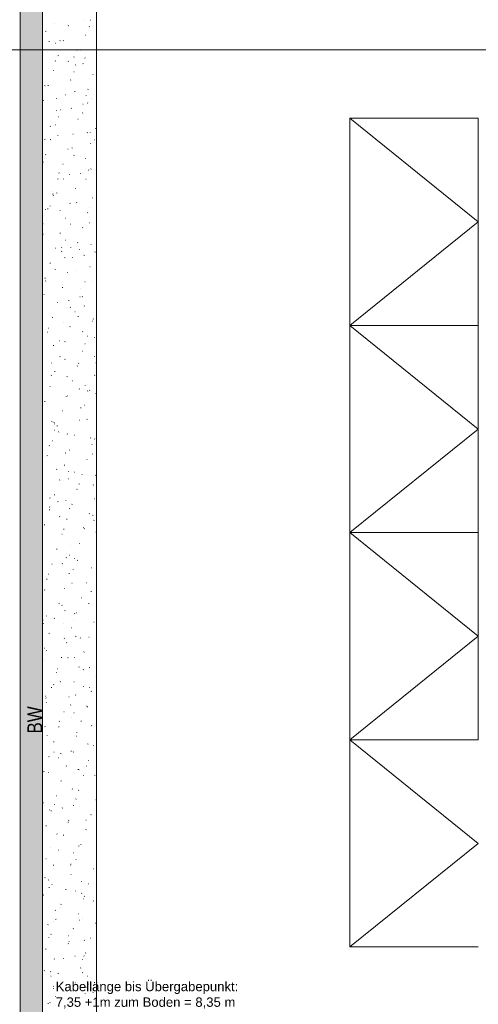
# Model space of a CAD drawing. Extents: x -743 to 300, y 62 to 1112.
# Tile 59 of 179: x -607 to -529, y 387 to 555. Entities that reach past the tile are written whole.
import ezdxf
from ezdxf.lldxf.tags import DXFTag

# ---------------------------------------------------------------- set-up
doc = ezdxf.new("R2010")
doc.units = 0
doc.layers.get('0').update_dxf_attribs({"lineweight": 13})
doc.layers.add('00_E_ST_Handlaufleuchte_Kabel_Text', color=7, linetype='Continuous', lineweight=13)
doc.layers.add('70 -71 Achsen- 1 Gebäudeachsen', color=7, linetype='STRICHPUNKT2-A06CPV7LL0', lineweight=18)
for name, color, linetype, lineweight, true_color in [('30 -36 Dächer- 3 Dachbeläge', 7, 'Continuous', 15, 0x9999ff), ('30 -36 Dächer- 3 Dachbeläge Gründach', 9, 'Continuous', 9, 0x808080), ('40 -44 Elektr. Anlagen- 2 Eigenstromversorgungsanlagen', 7, 'Continuous', 5, 0xff6633), ('70 -72 Beschriftung- 1 Beschriftung allgemein', 7, 'Continuous', 9, 0xff6633), ('Dachflächen Moblierung', 7, 'Continuous', 9, 0x888888)]:
    doc.layers.add(name, color=color, linetype=linetype, lineweight=lineweight, true_color=true_color)
doc.styles.get("Standard").update_dxf_attribs({"font": 'ARIALN.TTF'})
tags = doc.linetypes.add('grob-A06CPV7GL0', pattern=[14, 3, -8, 3]).pattern_tags.tags
tags[8:9] = [DXFTag(74, 4), DXFTag(75, 0), DXFTag(340, '0'), DXFTag(46, 0.0), DXFTag(50, 0.0), DXFTag(44, 0.0), DXFTag(45, 0.0)]
tags[6:7] = [DXFTag(74, 4), DXFTag(75, 0), DXFTag(340, '0'), DXFTag(46, 0.0), DXFTag(50, 0.0), DXFTag(44, 0.0), DXFTag(45, 0.0)]
tags[4:5] = [DXFTag(74, 4), DXFTag(75, 0), DXFTag(340, '0'), DXFTag(46, 0.0), DXFTag(50, 0.0), DXFTag(44, 0.0), DXFTag(45, 0.0)]
tags = doc.linetypes.add('STRICHPUNKT2-A06CPV7LL0', pattern=[12.7, 6.35, -3.175, 0, -3.175]).pattern_tags.tags
tags[10:11] = [DXFTag(74, 4), DXFTag(75, 0), DXFTag(340, '0'), DXFTag(46, 0.0), DXFTag(50, 0.0), DXFTag(44, 0.0), DXFTag(45, 0.0)]
tags[8:9] = [DXFTag(74, 4), DXFTag(75, 0), DXFTag(340, '0'), DXFTag(46, 0.0), DXFTag(50, 0.0), DXFTag(44, 0.0), DXFTag(45, 0.0)]
tags[6:7] = [DXFTag(74, 4), DXFTag(75, 0), DXFTag(340, '0'), DXFTag(46, 0.0), DXFTag(50, 0.0), DXFTag(44, 0.0), DXFTag(45, 0.0)]
tags[4:5] = [DXFTag(74, 4), DXFTag(75, 0), DXFTag(340, '0'), DXFTag(46, 0.0), DXFTag(50, 0.0), DXFTag(44, 0.0), DXFTag(45, 0.0)]

# ---------------------------------------------------------------- blocks, each defined once
blk = doc.blocks.new('Referenz-A06CPV7ML0')
at = {"layer": '30 -36 Dächer- 3 Dachbeläge', "color": 0, "linetype": 'Continuous', "ltscale": 0.15}
for p, q in [((-606.85, 766.51), (-606.85, 379.51)), ((-603.05, 223.71), (-603.05, 764.11))]:
    blk.add_line(p, q, dxfattribs=at)
at = {"layer": '30 -36 Dächer- 3 Dachbeläge', "color": 0, "lineweight": 9}
for p, q in [((-603.05, 376.51), (-603.05, 764.11)), ((-593.85, 754.51), (-593.85, 223.71)), ((-601.05, 554.33), (-601.08, 554.36)), ((-598.7, 554.01), (-598.62, 554.03)), ((-595.98, 554.85), (-596.01, 554.88)), ((-595.1, 553.86), (-595.03, 553.83)), ((-594.88, 554.96), (-594.8, 554.98)), ((-602.52, 553.05), (-602.44, 553.07)), ((-595.73, 552.41), (-595.66, 552.42)), ((-601.92, 551.28), (-601.92, 551.35)), ((-600.91, 551.03), (-600.84, 551.01)), ((-600.07, 551.49), (-599.99, 551.46)), ((-599.55, 551.45), (-599.48, 551.47)), ((-600.41, 548.9), (-600.33, 548.92)), ((-597.62, 548.71), (-597.68, 548.67)), ((-597.17, 549.85), (-597.14, 549.85)), ((-596.59, 549.85), (-596.51, 549.87)), ((-595.78, 548.48), (-595.81, 548.51)), ((-600.85, 547.96), (-600.87, 547.99)), ((-598.59, 547.97), (-598.65, 547.91)), ((-597.44, 547.3), (-597.37, 547.32)), ((-596.13, 547.5), (-596.14, 547.57)), ((-601.26, 546.34), (-601.19, 546.36)), ((-597.73, 546.16), (-597.66, 546.13)), ((-594.48, 545.7), (-594.4, 545.71)), ((-602.69, 543.79), (-602.62, 543.76)), ((-602.12, 543.79), (-602.04, 543.81)), ((-598.3, 544.74), (-598.22, 544.76)), ((-599.15, 542.19), (-599.08, 542.21)), ((-597.57, 542.79), (-597.5, 542.76)), ((-595.58, 542.11), (-595.6, 542.13)), ((-595.33, 543.14), (-595.26, 543.16)), ((-602.97, 541.24), (-602.9, 541.26)), ((-600.64, 541.59), (-600.67, 541.62)), ((-596.19, 540.59), (-596.11, 540.61)), ((-595.39, 540.84), (-595.32, 540.81)), ((-594.71, 541.54), (-594.67, 541.54)), ((-600.68, 539.54), (-600.69, 539.61)), ((-600.35, 538.46), (-600.28, 538.43)), ((-600.01, 539.64), (-599.93, 539.65)), ((-598.12, 539.92), (-598.18, 539.87)), ((-596.17, 539.15), (-596.24, 539.1)), ((-601.77, 536.84), (-601.69, 536.82)), ((-600.86, 537.08), (-600.79, 537.1)), ((-597.04, 538.03), (-596.97, 538.05)), ((-600.44, 535.21), (-600.46, 535.24)), ((-597.9, 535.48), (-597.82, 535.5)), ((-595.37, 535.73), (-595.4, 535.76)), ((-594.9, 535.75), (-594.91, 535.82)), ((-594.08, 536.43), (-594, 536.45)), ((-602.62, 534.63), (-602.69, 534.58)), ((-601.72, 534.53), (-601.64, 534.55)), ((-594.93, 533.88), (-594.86, 533.9)), ((-594.24, 534.54), (-594.16, 534.51)), ((-602.57, 531.97), (-602.5, 531.99)), ((-598.75, 532.93), (-598.68, 532.94)), ((-598.02, 533.14), (-597.94, 533.11)), ((-597.65, 531.88), (-597.71, 531.82)), ((-602.98, 530.76), (-602.91, 530.73)), ((-599.61, 530.37), (-599.53, 530.39)), ((-595.79, 531.32), (-595.71, 531.34)), ((-600.23, 528.84), (-600.26, 528.87)), ((-598.43, 528.59), (-598.36, 528.57)), ((-596.65, 528.77), (-596.57, 528.79)), ((-595.17, 529.36), (-595.2, 529.39)), ((-594.73, 529.58), (-594.79, 529.53)), ((-600.47, 527.82), (-600.39, 527.84)), ((-599.45, 527.79), (-599.46, 527.86)), ((-595.68, 527.81), (-595.61, 527.79)), ((-601.58, 525.7), (-601.55, 525.69)), ((-601.32, 525.26), (-601.24, 525.28)), ((-601.18, 525.06), (-601.24, 525.02)), ((-600.64, 525.44), (-600.57, 525.41)), ((-597.5, 526.22), (-597.42, 526.23)), ((-601.74, 523.22), (-601.73, 523.18)), ((-598.36, 523.66), (-598.28, 523.68)), ((-597.18, 523.83), (-597.23, 523.78)), ((-594.54, 524.61), (-594.46, 524.63)), ((-602.62, 522.64), (-602.55, 522.62)), ((-602.18, 522.71), (-602.1, 522.73)), ((-600.03, 522.47), (-600.06, 522.5)), ((-595.39, 522.06), (-595.31, 522.08)), ((-594.96, 522.99), (-594.99, 523.02)), ((-603.03, 520.16), (-602.95, 520.17)), ((-599.21, 521.11), (-599.13, 521.13)), ((-598.3, 520.11), (-598.23, 520.09)), ((-595.09, 520.34), (-595.02, 520.32)), ((-602.94, 518.46), (-602.99, 518.41)), ((-600.07, 518.55), (-599.99, 518.57)), ((-596.25, 519.51), (-596.17, 519.53)), ((-599.11, 517.38), (-599.08, 517.38)), ((-597.1, 516.95), (-597.02, 516.97)), ((-594.76, 516.62), (-594.79, 516.65)), ((-600.92, 516), (-600.85, 516.02)), ((-599.83, 516.1), (-599.85, 516.13)), ((-599.73, 515.49), (-599.8, 515.45)), ((-598.21, 516.05), (-598.22, 516.12)), ((-596.71, 515.78), (-596.76, 515.73)), ((-595.97, 514.79), (-595.89, 514.76)), ((-594.14, 515.35), (-594.06, 515.37)), ((-601.78, 513.45), (-601.7, 513.46)), ((-599.29, 514.39), (-599.21, 514.37)), ((-597.96, 514.4), (-597.88, 514.42)), ((-600.93, 512.42), (-600.86, 512.39)), ((-598.81, 511.84), (-598.74, 511.86)), ((-597.32, 512.27), (-597.3, 512.23)), ((-594.99, 512.8), (-594.92, 512.82)), ((-602.63, 510.89), (-602.56, 510.91)), ((-602.47, 510.41), (-602.52, 510.36)), ((-599.62, 509.73), (-599.65, 509.76)), ((-595.85, 510.24), (-595.77, 510.26)), ((-594.56, 510.25), (-594.58, 510.28)), ((-602.76, 508.08), (-602.77, 508.15)), ((-599.67, 509.29), (-599.59, 509.31)), ((-596.65, 509.07), (-596.61, 509.07)), ((-600.52, 506.74), (-600.45, 506.75)), ((-598.59, 507.09), (-598.52, 507.06)), ((-596.7, 507.69), (-596.63, 507.71)), ((-596.24, 507.74), (-596.29, 507.69)), ((-598.29, 505.93), (-598.35, 505.88)), ((-597.56, 505.13), (-597.48, 505.15)), ((-595.95, 506.15), (-595.88, 506.12)), ((-601.38, 504.18), (-601.3, 504.2)), ((-599.42, 503.36), (-599.44, 503.39)), ((-596.98, 504.3), (-596.99, 504.37)), ((-594.59, 503.53), (-594.52, 503.55)), ((-594.35, 503.88), (-594.38, 503.91)), ((-602.23, 501.63), (-602.16, 501.65)), ((-601.99, 502.37), (-602.05, 502.32)), ((-598.41, 502.58), (-598.34, 502.6)), ((-596.25, 501.77), (-596.18, 501.74)), ((-600.14, 500.2), (-600.07, 500.18)), ((-599.27, 500.03), (-599.19, 500.05)), ((-595.77, 499.69), (-595.82, 499.64)), ((-595.45, 500.98), (-595.37, 501)), ((-594.18, 500.76), (-594.14, 500.76)), ((-603.05, 499.08), (-603.01, 499.09)), ((-601.22, 499.39), (-601.14, 499.36)), ((-596.3, 498.42), (-596.23, 498.44)), ((-601.53, 496.34), (-601.53, 496.41)), ((-600.12, 497.47), (-600.05, 497.49)), ((-599.21, 496.99), (-599.24, 497.02)), ((-596.84, 496.36), (-596.91, 496.32)), ((-594.15, 497.51), (-594.18, 497.54)), ((-593.92, 496.44), (-593.85, 496.42)), ((-600.98, 494.92), (-600.9, 494.94)), ((-597.16, 495.87), (-597.08, 495.89)), ((-601.52, 494.32), (-601.58, 494.27)), ((-598.88, 494.07), (-598.81, 494.04)), ((-598.01, 493.32), (-597.94, 493.34)), ((-594.19, 494.27), (-594.12, 494.29)), ((-601.83, 492.36), (-601.76, 492.38)), ((-596.81, 491.95), (-596.73, 491.93)), ((-595.74, 492.55), (-595.75, 492.62)), ((-595.3, 491.65), (-595.35, 491.59)), ((-595.05, 491.71), (-594.97, 491.73)), ((-602.69, 489.81), (-602.61, 489.83)), ((-599.01, 490.62), (-599.04, 490.65)), ((-598.87, 490.76), (-598.79, 490.78)), ((-593.95, 491.14), (-593.97, 491.17)), ((-599.72, 488.21), (-599.65, 488.23)), ((-596.54, 488.74), (-596.47, 488.71)), ((-595.9, 489.16), (-595.83, 489.18)), ((-601.5, 486.37), (-601.43, 486.34)), ((-601.05, 486.28), (-601.11, 486.22)), ((-596.76, 486.61), (-596.68, 486.63)), ((-595.4, 486.79), (-595.46, 486.75)), ((-601.05, 484.92), (-601.02, 484.92)), ((-601, 486), (-600.93, 485.98)), ((-600.58, 485.65), (-600.5, 485.67)), ((-600.29, 484.59), (-600.3, 484.66)), ((-601.43, 483.1), (-601.36, 483.12)), ((-598.81, 484.25), (-598.83, 484.28)), ((-597.61, 484.05), (-597.54, 484.07)), ((-594.82, 483.6), (-594.88, 483.55)), ((-594.2, 483.42), (-594.13, 483.39)), ((-601.85, 482.28), (-601.91, 482.23)), ((-598.47, 481.5), (-598.39, 481.52)), ((-594.65, 482.45), (-594.57, 482.47)), ((-602.29, 480.55), (-602.21, 480.57)), ((-599.17, 481.04), (-599.09, 481.01)), ((-595.51, 479.9), (-595.43, 479.92)), ((-594.51, 480.81), (-594.52, 480.88)), ((-600.58, 478.23), (-600.64, 478.18)), ((-599.33, 478.94), (-599.25, 478.96)), ((-598.6, 477.88), (-598.63, 477.91)), ((-600.18, 476.39), (-600.1, 476.41)), ((-598.59, 476.61), (-598.55, 476.6)), ((-597.66, 477.75), (-597.59, 477.73)), ((-596.36, 477.34), (-596.28, 477.36)), ((-593.95, 477.23), (-594.02, 477.18)), ((-597.22, 474.79), (-597.14, 474.81)), ((-596.83, 475.72), (-596.76, 475.69)), ((-594.35, 475.56), (-594.41, 475.5)), ((-601.79, 473.34), (-601.72, 473.31)), ((-601.04, 473.84), (-600.96, 473.86)), ((-599.06, 472.84), (-599.07, 472.92)), ((-594.25, 473.19), (-594.17, 473.21)), ((-601.89, 471.28), (-601.81, 471.3)), ((-601.86, 471.81), (-601.78, 471.78)), ((-600.4, 472.71), (-600.47, 472.66)), ((-598.4, 471.5), (-598.43, 471.53)), ((-598.07, 472.23), (-597.99, 472.25)), ((-600.11, 470.19), (-600.17, 470.13)), ((-598.93, 469.68), (-598.85, 469.7)), ((-595.11, 470.63), (-595.03, 470.65)), ((-594.49, 470.39), (-594.42, 470.36)), ((-594.33, 469.51), (-594.25, 469.48)), ((-602.75, 468.73), (-602.67, 468.75)), ((-599.45, 468.02), (-599.38, 467.99)), ((-596.12, 468.29), (-596.08, 468.29)), ((-595.96, 468.08), (-595.89, 468.1)), ((-599.78, 467.13), (-599.71, 467.15)), ((-593.88, 467.51), (-593.94, 467.46)), ((-600.64, 464.57), (-600.56, 464.59)), ((-598.2, 465.13), (-598.22, 465.16)), ((-596.82, 465.53), (-596.74, 465.54)), ((-598.96, 463.14), (-599.02, 463.1)), ((-598.52, 463.56), (-598.45, 463.54)), ((-597.67, 462.97), (-597.6, 462.99)), ((-597.12, 462.69), (-597.04, 462.66)), ((-593.85, 463.92), (-593.85, 463.92)), ((-601.49, 462.02), (-601.42, 462.04)), ((-599.64, 462.14), (-599.7, 462.09)), ((-597.82, 461.1), (-597.83, 461.17)), ((-594.71, 461.37), (-594.63, 461.39)), ((-602.35, 459.46), (-602.27, 459.48)), ((-602.08, 460.32), (-602.01, 460.29)), ((-598.53, 460.42), (-598.45, 460.44)), ((-602.71, 457.61), (-602.64, 457.59)), ((-599.38, 457.86), (-599.31, 457.88)), ((-597.99, 458.76), (-598.02, 458.79)), ((-595.56, 458.82), (-595.49, 458.83)), ((-596.42, 456.26), (-596.34, 456.28)), ((-594.78, 457.37), (-594.71, 457.34)), ((-600.24, 455.31), (-600.16, 455.33)), ((-599.74, 454.99), (-599.67, 454.96)), ((-595.18, 455.31), (-595.11, 455.29)), ((-602.37, 453.14), (-602.38, 453.21)), ((-601.09, 452.76), (-601.02, 452.77)), ((-599.17, 454.1), (-599.23, 454.04)), ((-597.51, 453.57), (-597.58, 453.53)), ((-597.27, 453.71), (-597.2, 453.73)), ((-603, 452.45), (-602.96, 452.45)), ((-602.85, 451.87), (-602.88, 451.9)), ((-599.46, 451.96), (-599.45, 451.92)), ((-598.13, 451.15), (-598.05, 451.17)), ((-597.79, 452.39), (-597.81, 452.42)), ((-594.31, 452.11), (-594.23, 452.12)), ((-601.95, 450.2), (-601.87, 450.22)), ((-599.38, 449.36), (-599.3, 449.34)), ((-597.4, 449.67), (-597.33, 449.64)), ((-596.59, 449.35), (-596.6, 449.42)), ((-595.16, 449.55), (-595.09, 449.57)), ((-602.8, 447.65), (-602.73, 447.67)), ((-598.98, 448.6), (-598.91, 448.62)), ((-602.37, 447.29), (-602.29, 447.26)), ((-599.84, 446.05), (-599.76, 446.06)), ((-598.7, 446.05), (-598.76, 446)), ((-597.58, 446.02), (-597.61, 446.05)), ((-596.02, 447), (-595.94, 447.02)), ((-602.65, 445.5), (-602.68, 445.53)), ((-600.53, 444.14), (-600.49, 444.14)), ((-596.87, 444.44), (-596.8, 444.46)), ((-595.07, 444.34), (-594.99, 444.31)), ((-600.69, 443.49), (-600.62, 443.51)), ((-596.07, 444.01), (-596.13, 443.96)), ((-593.91, 442.84), (-593.85, 442.86)), ((-601.55, 440.94), (-601.47, 440.96)), ((-601.14, 441.39), (-601.15, 441.46)), ((-600.03, 441.97), (-599.96, 441.94)), ((-597.73, 441.89), (-597.65, 441.91)), ((-596.04, 441.11), (-595.97, 441.09)), ((-595.04, 441.01), (-595.03, 440.97)), ((-602.52, 439.49), (-602.58, 439.45)), ((-602.45, 439.13), (-602.47, 439.16)), ((-598.58, 439.34), (-598.51, 439.35)), ((-597.38, 439.65), (-597.41, 439.68)), ((-594.76, 440.29), (-594.69, 440.31)), ((-602.4, 438.38), (-602.33, 438.4)), ((-598.23, 438.01), (-598.29, 437.95)), ((-595.62, 437.73), (-595.54, 437.75)), ((-595.35, 437.61), (-595.36, 437.68)), ((-599.44, 436.78), (-599.36, 436.8)), ((-598.06, 435.83), (-598.02, 435.82)), ((-597.69, 436.64), (-597.62, 436.61)), ((-602.66, 434.27), (-602.58, 434.24)), ((-600.3, 434.23), (-600.22, 434.25)), ((-600.23, 435.17), (-600.16, 435.14)), ((-596.48, 435.18), (-596.4, 435.2)), ((-594.62, 434.44), (-594.69, 434.39)), ((-602.24, 432.76), (-602.27, 432.79)), ((-597.33, 432.63), (-597.25, 432.64)), ((-597.18, 433.28), (-597.2, 433.31)), ((-601.15, 431.67), (-601.07, 431.69)), ((-595.35, 431.32), (-595.28, 431.29)), ((-594.37, 431.02), (-594.29, 431.04)), ((-602.01, 429.12), (-601.93, 429.14)), ((-601.07, 429.92), (-601.14, 429.88)), ((-599.9, 429.64), (-599.91, 429.71)), ((-598.19, 430.07), (-598.11, 430.09)), ((-597.76, 429.96), (-597.82, 429.91)), ((-600.32, 428.94), (-600.24, 428.91)), ((-599.04, 427.52), (-598.96, 427.54)), ((-595.59, 427.51), (-595.56, 427.51)), ((-595.22, 428.47), (-595.14, 428.49)), ((-602.86, 426.57), (-602.78, 426.58)), ((-602.04, 426.39), (-602.06, 426.42)), ((-596.97, 426.91), (-597, 426.94)), ((-596.9, 426.92), (-596.82, 426.9)), ((-596.08, 425.92), (-596, 425.94)), ((-594.12, 425.86), (-594.13, 425.93)), ((-599.9, 424.96), (-599.82, 424.98)), ((-600.75, 422.41), (-600.67, 422.43)), ((-597.98, 423.62), (-597.91, 423.59)), ((-596.93, 423.36), (-596.85, 423.38)), ((-602.94, 421.24), (-602.87, 421.22)), ((-601.09, 420.97), (-601.01, 420.95)), ((-597.79, 420.81), (-597.71, 420.83)), ((-597.29, 421.91), (-597.35, 421.86)), ((-593.97, 421.76), (-593.89, 421.78)), ((-601.83, 420.02), (-601.86, 420.05)), ((-601.61, 419.86), (-601.53, 419.87)), ((-599.63, 420.36), (-599.69, 420.31)), ((-596.77, 420.54), (-596.8, 420.57)), ((-594.82, 419.21), (-594.75, 419.23)), ((-602.46, 417.3), (-602.39, 417.32)), ((-598.67, 417.9), (-598.68, 417.97)), ((-598.64, 418.25), (-598.57, 418.27)), ((-595.64, 418.3), (-595.57, 418.27)), ((-603.05, 416.54), (-603.05, 416.54)), ((-600.61, 415.92), (-600.53, 415.89)), ((-599.5, 415.7), (-599.42, 415.72)), ((-595.68, 416.65), (-595.6, 416.67)), ((-596.82, 413.87), (-596.88, 413.82)), ((-596.57, 414.17), (-596.59, 414.19)), ((-596.53, 414.1), (-596.46, 414.12)), ((-601.63, 413.65), (-601.66, 413.68)), ((-600.35, 413.15), (-600.28, 413.17)), ((-597.75, 412.72), (-597.68, 412.7)), ((-602.47, 411.67), (-602.43, 411.67)), ((-601.21, 410.59), (-601.13, 410.61)), ((-598.27, 410.6), (-598.19, 410.57)), ((-598.18, 410.79), (-598.24, 410.74)), ((-597.39, 411.54), (-597.31, 411.56)), ((-598.24, 408.99), (-598.17, 409.01)), ((-594.42, 409.94), (-594.35, 409.96)), ((-602.58, 408.5), (-602.64, 408.45)), ((-602.06, 408.04), (-601.99, 408.06)), ((-601.43, 407.28), (-601.45, 407.3)), ((-596.36, 407.79), (-596.39, 407.82)), ((-595.28, 407.39), (-595.2, 407.41)), ((-602.92, 405.48), (-602.84, 405.5)), ((-601.95, 406.78), (-601.87, 406.75)), ((-599.1, 406.44), (-599.02, 406.46)), ((-597.43, 406.15), (-597.44, 406.22)), ((-596.35, 405.82), (-596.41, 405.77)), ((-599.95, 403.88), (-599.88, 403.9)), ((-596.13, 404.83), (-596.06, 404.85)), ((-595.93, 405.27), (-595.86, 405.24)), ((-594.42, 404.47), (-594.34, 404.45)), ((-600.89, 402.9), (-600.82, 402.87)), ((-600, 403.36), (-599.97, 403.36)), ((-596.99, 402.28), (-596.91, 402.3)), ((-602.11, 400.45), (-602.17, 400.4)), ((-601.22, 400.9), (-601.25, 400.93)), ((-600.81, 401.33), (-600.73, 401.35)), ((-596.73, 401.22), (-596.8, 401.18)), ((-596.16, 401.42), (-596.18, 401.45)), ((-594.02, 400.68), (-593.95, 400.7)), ((-601.66, 398.77), (-601.59, 398.79)), ((-597.84, 399.73), (-597.77, 399.75)), ((-601.98, 398.19), (-601.99, 398.26)), ((-598.7, 397.17), (-598.62, 397.19)), ((-598.61, 398.53), (-598.53, 398.5)), ((-598.56, 397.57), (-598.48, 397.54)), ((-595.88, 397.78), (-595.94, 397.72)), ((-594.88, 398.13), (-594.8, 398.14)), ((-602.52, 396.22), (-602.44, 396.24)), ((-595.73, 395.57), (-595.66, 395.59)), ((-601.02, 394.53), (-601.04, 394.56)), ((-599.55, 394.62), (-599.48, 394.64)), ((-597.53, 395.05), (-597.5, 395.04)), ((-596.2, 394.41), (-596.21, 394.48)), ((-595.95, 395.05), (-595.98, 395.08)), ((-602.8, 392.58), (-602.73, 392.56)), ((-601.64, 392.41), (-601.69, 392.35)), ((-600.41, 392.06), (-600.33, 392.08)), ((-596.59, 393.02), (-596.51, 393.04)), ((-596.22, 392.25), (-596.14, 392.22)), ((-601.61, 391.65), (-601.6, 391.62)), ((-597.44, 390.46), (-597.37, 390.48)), ((-595.29, 391.65), (-595.35, 391.61)), ((-601.26, 389.51), (-601.19, 389.53)), ((-601.18, 389.87), (-601.11, 389.84)), ((-595.75, 388.68), (-595.78, 388.71)), ((-595.41, 389.73), (-595.47, 389.68)), ((-595.27, 390.28), (-595.2, 390.26)), ((-594.48, 388.86), (-594.4, 388.88)), ((-602.12, 386.96), (-602.04, 386.98)), ((-601.74, 387.14), (-601.8, 387.09)), ((-600.81, 388.16), (-600.84, 388.19)), ((-598.3, 387.91), (-598.22, 387.93)), ((-593.88, 386.92), (-593.85, 386.91))]:
    blk.add_line(p, q, dxfattribs=at)
at = {"layer": '30 -36 Dächer- 3 Dachbeläge', "color": 0, "lineweight": 0}
for points in [[(-606.85, 379.51), (-606.85, 766.51), (-606.25, 376.51)], [(-606.25, 376.51), (-606.85, 766.51), (-606.25, 766.51)], [(-606.25, 376.51), (-606.25, 766.51), (-603.05, 223.71)], [(-603.05, 223.71), (-606.25, 766.51), (-603.05, 764.11)]]:
    blk.add_solid(points, dxfattribs=at)
at = {"layer": '30 -36 Dächer- 3 Dachbeläge Gründach', "color": 0, "linetype": 'Continuous', "ltscale": 0.13}
blk.add_line((-593.85, 760.91), (-593.85, 223.71), dxfattribs=at)
at = {"layer": '40 -44 Elektr. Anlagen- 2 Eigenstromversorgungsanlagen', "color": 0, "lineweight": 9}
for p, q in [((-550.53, 502.81), (-550.53, 538.21)), ((-550.53, 538.21), (-528.61, 538.21)), ((-528.61, 538.21), (-528.61, 502.81)), ((-550.53, 467.41), (-550.53, 502.81)), ((-550.53, 502.81), (-528.61, 502.81)), ((-528.61, 502.81), (-528.61, 467.41)), ((-528.61, 467.41), (-550.53, 467.41)), ((-550.53, 432.01), (-550.53, 467.41)), ((-528.61, 467.41), (-528.61, 432.01)), ((-550.53, 396.61), (-550.53, 432.01)), ((-550.53, 432.01), (-528.61, 432.01)), ((-528.61, 396.61), (-550.53, 396.61))]:
    blk.add_line(p, q, dxfattribs=at)
at = {"layer": '70 -71 Achsen- 1 Gebäudeachsen', "color": 0, "linetype": 'STRICHPUNKT2-A06CPV7LL0', "ltscale": 0.18}
blk.add_line((-682.49, 549.91), (76.46, 549.91), dxfattribs=at)
at = {"layer": 'Dachflächen Moblierung', "color": 0, "linetype": 'grob-A06CPV7GL0', "lineweight": 5, "ltscale": 0.13}
for p, q in [((-550.53, 538.21), (-528.61, 520.51)), ((-528.61, 520.51), (-550.53, 502.81)), ((-550.53, 502.81), (-528.61, 485.11)), ((-528.61, 485.11), (-550.53, 467.41)), ((-550.53, 467.41), (-528.61, 449.71)), ((-528.61, 449.71), (-550.53, 432.01)), ((-550.53, 432.01), (-528.61, 414.31)), ((-528.61, 414.31), (-550.53, 396.61))]:
    blk.add_line(p, q, dxfattribs=at)
at = {"layer": '70 -72 Beschriftung- 1 Beschriftung allgemein', "color": 0, "linetype": 'Continuous', "ltscale": 0.13, "insert": (-605.63, 433.09), "char_height": 2.5172, "attachment_point": 1, "rotation": 90}
blk.add_mtext('{\\fArial Narrow;BW}', dxfattribs=at)

msp = doc.modelspace()

# ---------------------------------------------------------------- block references
at = {"color": 8, "lineweight": 13, "ltscale": 0.13, "true_color": 0x808080}
msp.add_blockref('Referenz-A06CPV7ML0', (0, 0), dxfattribs=at)

# ---------------------------------------------------------------- texts
at = {"layer": '00_E_ST_Handlaufleuchte_Kabel_Text', "ltscale": 0.13, "char_height": 1.6, "attachment_point": 1}
for s, insert in [('{\\fArial;Kabellänge bis Übergabepunkt:}', (-600.8, 390.66)), ('{\\fArial;7,35 +1m zum Boden = 8,35 m}', (-600.8, 387.99))]:
    msp.add_mtext(s, dxfattribs=dict(at, insert=insert))

doc.saveas('drawing.dxf')
